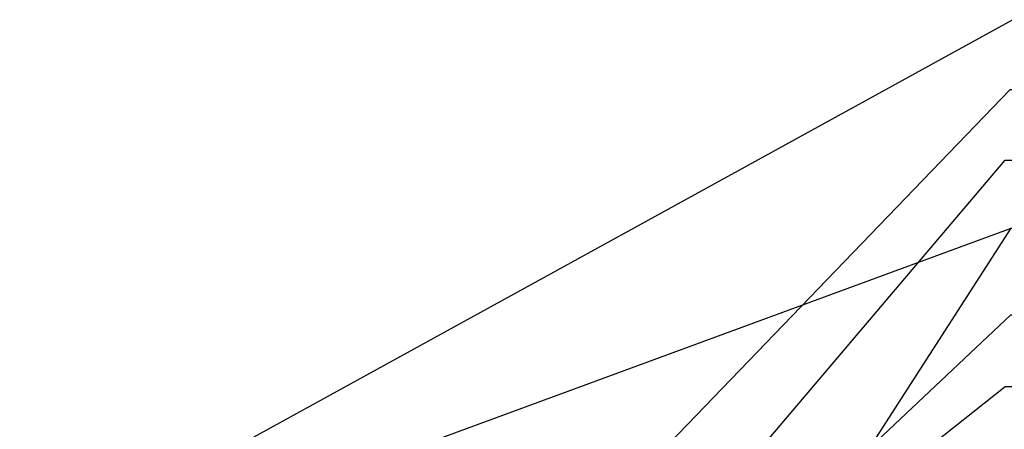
# Model space of a CAD drawing. Header units: millimetres. Extents: x -485339 to 350584, y -1189936 to 0.
# Tile 13 of 256: x -315333 to -314800, y -1058330 to -1058108. Entities that reach past the tile are written whole.
import ezdxf

# ---------------------------------------------------------------- set-up
doc = ezdxf.new("R2010")
doc.units = ezdxf.units.MM
doc.header["$LTSCALE"] = 10
doc.layers.add('N_popis', color=10, linetype='Continuous', lineweight=18)
doc.styles.get("Standard").update_dxf_attribs({"font": 'simplex.shx', "width": 0.8})
doc.dimstyles.get("Standard").update_dxf_attribs({"dimtxt": 0.18, "dimasz": 0.18, "dimexe": 0.18, "dimexo": 0.0625, "dimgap": 0.09, "dimtad": 0, "dimtih": 1, "dimtoh": 1, "dimdec": 4, "dimzin": 0, "dimdsep": 46, "dimtxsty": 'Standard', "dimcen": 0.09, "dimadec": 0, "dimazin": 0, "dimtfac": 1, "dimtdec": 4, "dimtofl": 0, "dimtmove": 0, "dimatfit": 3, "dimfxl": 1, "dimtolj": 1, "dimtzin": 0, "dimarcsym": 0})

msp = doc.modelspace()

# ---------------------------------------------------------------- leaders
at = {"layer": 'N_popis'}
for points in [[(-315299.28, -1058385.04), (-314795.98, -1058108.21), (-314459.67, -1058108.21)], [(-315100.62, -1058460.89), (-314797.27, -1058146.05), (-314363.33, -1058146.05)], [(-315015.57, -1058438.58), (-314799.86, -1058184.33), (-314183.82, -1058184.33)], [(-315333.18, -1058418.37), (-314796.67, -1058221.02), (-313988.41, -1058221.02)], [(-314967.18, -1058485.95), (-314796.67, -1058221.02), (-313988.41, -1058221.02)], [(-314958.04, -1058419.89), (-314796.84, -1058268.03), (-314458.37, -1058268.03)], [(-314985.52, -1058453.56), (-314799.85, -1058306.74), (-313664.33, -1058306.74)]]:
    msp.add_leader(points, dimstyle='Standard', override={"dimasz": 10}, dxfattribs=at)

doc.saveas('drawing.dxf')
